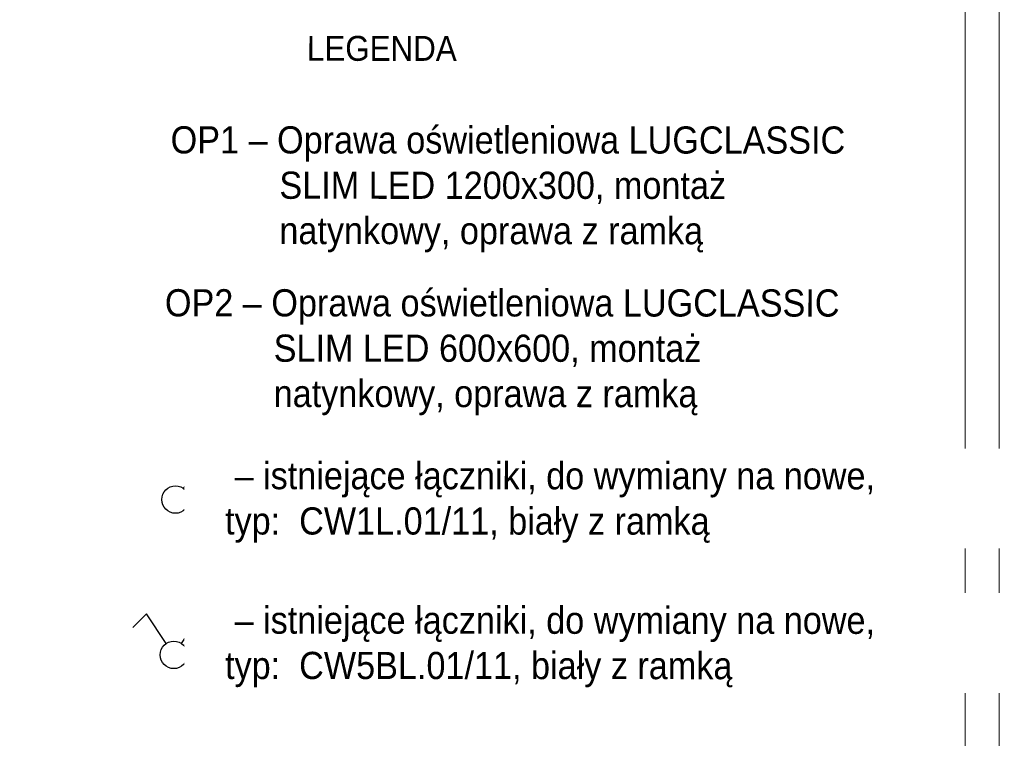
# Model space of a CAD drawing. Header units: centimetres. Extents: x 690840 to 714026, y 27673 to 40762.
# Tile 89 of 162: x 701149 to 701655, y 38522 to 38892. Entities that reach past the tile are written whole.
import ezdxf

# ---------------------------------------------------------------- set-up
doc = ezdxf.new("R2010")
doc.units = ezdxf.units.CM
doc.layers.add('Obrys powierzchni', color=50, linetype='Continuous', lineweight=9, plot=False)
doc.layers.add('Opis', color=102, linetype='Continuous', lineweight=9)
doc.layers.add('S3_łączniki', color=7, linetype='Continuous', lineweight=20, true_color=0xff7d05)
doc.styles.add('ARIELCE', font='arial.ttf', dxfattribs={"width": 0.9})

# ---------------------------------------------------------------- blocks, each defined once
blk = doc.blocks.new('l1b')
at = {"layer": 'S3_łączniki', "color": 1, "lineweight": -3, "ltscale": 1.6}
blk.add_lwpolyline([(698436.26, 40106.22), (698453.8, 40100.72), (698449.01, 40091.97)], dxfattribs=at)
blk.add_circle((698429.52, 40108.33), 7.06, dxfattribs=at)
blk = doc.blocks.new('l2b')
at = {"layer": 'S3_łączniki', "color": 1, "lineweight": -3, "ltscale": 1.6}
for points in [[(698452.69, 40240.57), (698442.49, 40225.28), (698435.44, 40232.33)], [(698460.52, 40240.57), (698470.72, 40225.28), (698477.77, 40232.33)]]:
    blk.add_lwpolyline(points, dxfattribs=at)
blk.add_circle((698456.6, 40246.45), 7.06, dxfattribs=at)

msp = doc.modelspace()

# ---------------------------------------------------------------- linework, layer by layer
at = {"layer": 'Obrys powierzchni', "ltscale": 1.6}
for points in [[(699552.62, 39262.32), (701652.62, 39262.32), (701652.62, 37777.32), (699552.62, 37777.32)], [(699570.12, 39244.82), (701635.12, 39244.82), (701635.12, 37794.82), (699570.12, 37794.82)]]:
    msp.add_lwpolyline(points, close=True, dxfattribs=at)

# ---------------------------------------------------------------- block references
at = {"layer": 'S3_łączniki', "color": 1, "lineweight": -3, "ltscale": 1.6, "rotation": 180}
msp.add_blockref('l2b', (1399684.45, 78811.73), dxfattribs=at)

# ---------------------------------------------------------------- texts
at = {"layer": 'Opis', "color": 7, "insert": (701296.36, 38883.99), "char_height": 14, "width": 724.063, "attachment_point": 1, "rotation": 359.981, "style": 'ARIELCE'}
msp.add_mtext('\\pxsm1,ql;{\\fArial|b0|i0|c238|p34;\\H0.916668x;LEGENDA}', dxfattribs=at)

# ---------------------------------------------------------------- next in the draw order: texts
at = {"layer": 'Opis', "color": 7, "insert": (701226.2, 38837.47), "char_height": 14, "width": 358.5127, "attachment_point": 1, "rotation": 359.981, "style": 'ARIELCE', "bg_fill": 2}
msp.add_mtext('{\\fArial|b0|i0|c238|p34;OP1 – Oprawa oświetleniowa LUGCLASSIC ^ISLIM LED 1200x300, montaż ^Inatynkowy, oprawa z ramką}', dxfattribs=at)

# ---------------------------------------------------------------- next in the draw order: texts
at = {"layer": 'Opis', "color": 0, "insert": (701223.26, 38753.58), "char_height": 14, "width": 358.5127, "attachment_point": 1, "rotation": 359.981, "style": 'ARIELCE', "bg_fill": 2}
msp.add_mtext('{\\fArial|b0|i0|c238|p34;OP2 – Oprawa oświetleniowa LUGCLASSIC  ^ISLIM LED 600x600, montaż ^Inatynkowy, oprawa z ramką}', dxfattribs=at)

# ---------------------------------------------------------------- next in the draw order: block references
at = {"layer": 'S3_łączniki', "color": 252, "lineweight": -3, "ltscale": 1.6, "true_color": 0x939598, "rotation": 72.19821342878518}
msp.add_blockref('l1b', (525889.29, -638605.5), dxfattribs=at)

# ---------------------------------------------------------------- next in the draw order: texts
at = {"layer": 'Opis', "color": 7, "insert": (701240.22, 38664.61), "char_height": 14, "width": 408.1161, "attachment_point": 1, "rotation": 359.981, "style": 'ARIELCE', "bg_fill": 2}
msp.add_mtext('\\pxi-3,l4,ql,t4;{\\fArial|b0|i0|c238|p34; – istniejące łączniki, do wymiany na nowe, ^Jtyp:  CW1L.01/11, biały z ramką}', dxfattribs=at)

# ---------------------------------------------------------------- next in the draw order: texts
at = {"layer": 'Opis', "color": 7, "insert": (701240.22, 38590.21), "char_height": 14, "width": 408.1161, "attachment_point": 1, "rotation": 359.981, "style": 'ARIELCE', "bg_fill": 2}
msp.add_mtext('\\pxi-3,l4,ql,t4;{\\fArial|b0|i0|c238|p34; – istniejące łączniki, do wymiany na nowe, ^Jtyp:  CW5BL.01/11, biały z ramką}', dxfattribs=at)

doc.saveas('drawing.dxf')
